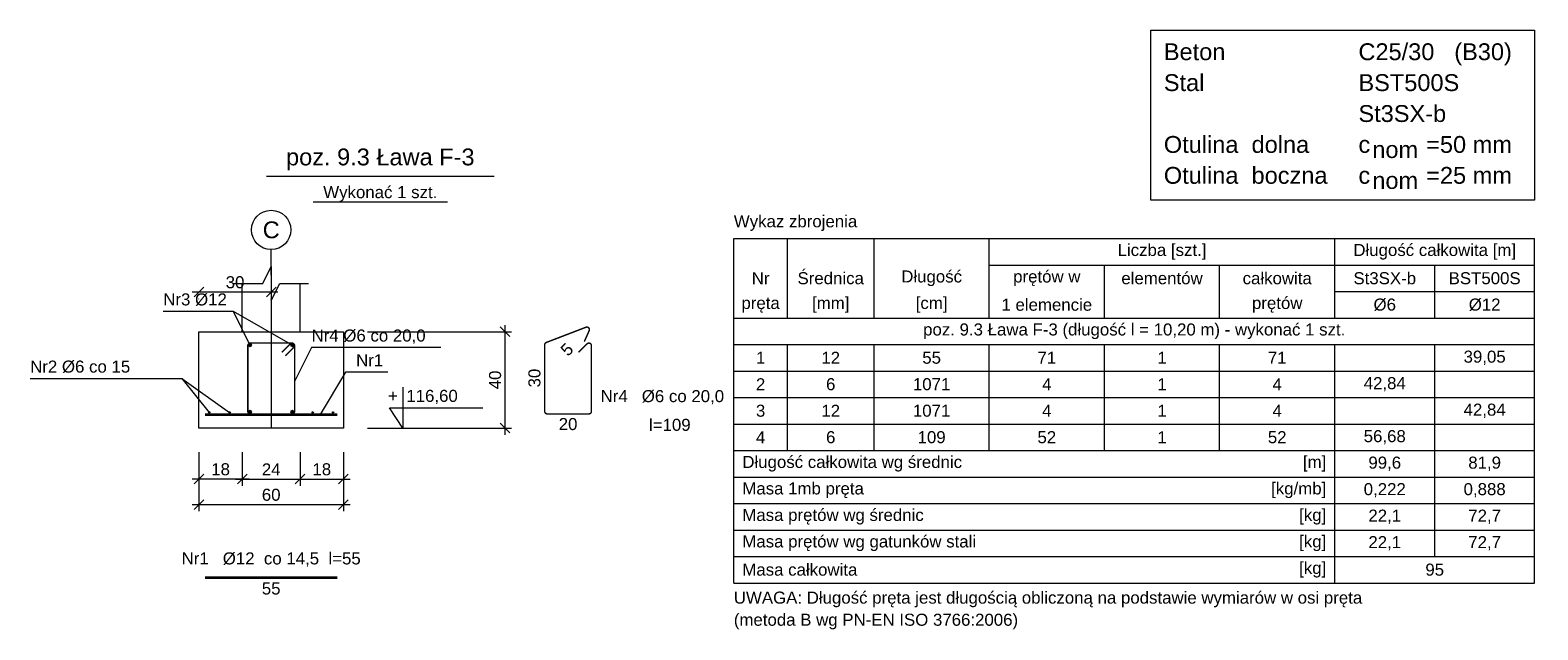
# Model space of a CAD drawing. Header units: millimetres. Extents: x 30042 to 52526, y 144 to 6858.
# Tile 3 of 28: x 31634 to 32260, y 2864 to 3113. Entities that reach past the tile are written whole.
import ezdxf

# ---------------------------------------------------------------- set-up
doc = ezdxf.new("R2010")
doc.units = ezdxf.units.MM
doc.header["$LTSCALE"] = 100
doc.linetypes.add('_DASH', pattern=[10, 8, -2])
doc.linetypes.add('_DASHDOT', pattern=[14, 8, -2, 2, -2])
doc.layers.add('sciany_wew', color=7, linetype='Continuous', lineweight=18)
doc.styles.add('SPECBUD_TXT', font='arial.ttf')
doc.dimstyles.new('SPCB_STYLE', dxfattribs={"dimtxt": 5.000001, "dimasz": 4.000001, "dimexe": 2.8, "dimexo": 10.000002, "dimgap": 1.5, "dimtad": 1, "dimdec": 0, "dimzin": 0, "dimdsep": 46, "dimtxsty": 'SPECBUD_TXT', "dimblk": 'OBLIQUE', "dimcen": 0.09, "dimdle": 2.8, "dimclrd": 256, "dimclre": 256, "dimclrt": 256, "dimadec": 0, "dimazin": 0, "dimtfac": 1, "dimtdec": 4, "dimtmove": 0, "dimatfit": 0, "dimfxl": 1, "dimtolj": 1, "dimtzin": 0, "dimarcsym": 0})

# ---------------------------------------------------------------- blocks, each defined once
blk = doc.blocks.new('_Oblique')
at = {"color": 0, "linetype": 'ByBlock', "lineweight": -2}
blk.add_line((-0.5, -0.5), (0.5, 0.5), dxfattribs=at)
blk = doc.blocks.new('*D612')
at = {"lineweight": -2, "transparency": 16777216}
for p, q in [((73.59, -175.22), (73.59, -199.76)), ((133.59, -175.22), (133.59, -199.76)), ((70.79, -196.96), (136.39, -196.96))]:
    blk.add_line(p, q, dxfattribs=at)
at = {"layer": 'Defpoints', "color": 0, "transparency": 16777216}
for p in [(73.59, -165.22), (133.59, -165.22), (133.59, -196.96)]:
    blk.add_point(p, dxfattribs=at)
at = {"lineweight": -2, "transparency": 16777216, "xscale": 4.000001, "yscale": 4.000001, "zscale": 4.000001, "rotation": 180}
blk.add_blockref('_Oblique', (73.59, -196.96), dxfattribs=at)
at = {"lineweight": -2, "transparency": 16777216, "xscale": 4.000001, "yscale": 4.000001, "zscale": 4.000001}
blk.add_blockref('_Oblique', (133.59, -196.96), dxfattribs=at)
at = {"transparency": 16777216, "insert": (103.59, -192.91), "char_height": 5, "attachment_point": 5, "style": 'SPECBUD_TXT'}
blk.add_mtext('\\A1;60', dxfattribs=at)
blk = doc.blocks.new('*D613')
at = {"lineweight": -2, "transparency": 16777216}
for p, q in [((115.59, -175.22), (115.59, -189.18)), ((133.59, -175.22), (133.59, -189.18)), ((112.79, -186.38), (136.39, -186.38))]:
    blk.add_line(p, q, dxfattribs=at)
at = {"layer": 'Defpoints', "color": 0, "transparency": 16777216}
for p in [(115.59, -165.22), (133.59, -165.22), (133.59, -186.38)]:
    blk.add_point(p, dxfattribs=at)
at = {"lineweight": -2, "transparency": 16777216, "xscale": 4.000001, "yscale": 4.000001, "zscale": 4.000001, "rotation": 180}
blk.add_blockref('_Oblique', (115.59, -186.38), dxfattribs=at)
at = {"lineweight": -2, "transparency": 16777216, "xscale": 4.000001, "yscale": 4.000001, "zscale": 4.000001}
blk.add_blockref('_Oblique', (133.59, -186.38), dxfattribs=at)
at = {"transparency": 16777216, "insert": (124.59, -182.33), "char_height": 5, "attachment_point": 5, "style": 'SPECBUD_TXT'}
blk.add_mtext('\\A1;18', dxfattribs=at)
blk = doc.blocks.new('*D614')
at = {"lineweight": -2, "transparency": 16777216}
for p, q in [((91.59, -175.22), (91.59, -189.18)), ((115.59, -175.22), (115.59, -189.18)), ((88.79, -186.38), (118.39, -186.38))]:
    blk.add_line(p, q, dxfattribs=at)
at = {"layer": 'Defpoints', "color": 0, "transparency": 16777216}
for p in [(91.59, -165.22), (115.59, -165.22), (115.59, -186.38)]:
    blk.add_point(p, dxfattribs=at)
at = {"lineweight": -2, "transparency": 16777216, "xscale": 4.000001, "yscale": 4.000001, "zscale": 4.000001, "rotation": 180}
blk.add_blockref('_Oblique', (91.59, -186.38), dxfattribs=at)
at = {"lineweight": -2, "transparency": 16777216, "xscale": 4.000001, "yscale": 4.000001, "zscale": 4.000001}
blk.add_blockref('_Oblique', (115.59, -186.38), dxfattribs=at)
at = {"transparency": 16777216, "insert": (103.59, -182.37), "char_height": 5, "attachment_point": 5, "style": 'SPECBUD_TXT'}
blk.add_mtext('\\A1;24', dxfattribs=at)
blk = doc.blocks.new('*D615')
at = {"lineweight": -2, "transparency": 16777216}
for p, q in [((73.59, -175.22), (73.59, -189.18)), ((91.59, -175.22), (91.59, -189.18)), ((94.39, -186.38), (70.79, -186.38))]:
    blk.add_line(p, q, dxfattribs=at)
at = {"layer": 'Defpoints', "color": 0, "transparency": 16777216}
for p in [(73.59, -165.22), (91.59, -165.22), (73.59, -186.38)]:
    blk.add_point(p, dxfattribs=at)
at = {"lineweight": -2, "transparency": 16777216, "xscale": 4.000001, "yscale": 4.000001, "zscale": 4.000001, "rotation": 180}
blk.add_blockref('_Oblique', (73.59, -186.38), dxfattribs=at)
at = {"lineweight": -2, "transparency": 16777216, "xscale": 4.000001, "yscale": 4.000001, "zscale": 4.000001}
blk.add_blockref('_Oblique', (91.59, -186.38), dxfattribs=at)
at = {"transparency": 16777216, "insert": (82.59, -182.33), "char_height": 5, "attachment_point": 5, "style": 'SPECBUD_TXT'}
blk.add_mtext('\\A1;18', dxfattribs=at)
blk = doc.blocks.new('*D616')
at = {"lineweight": -2, "transparency": 16777216}
for p, q in [((106.39, -108.74), (70.79, -108.74)), ((73.59, -111.69), (73.59, -111.54)), ((103.59, -111.69), (103.59, -111.54))]:
    blk.add_line(p, q, dxfattribs=at)
at = {"layer": 'Defpoints', "color": 0, "transparency": 16777216}
for p in [(73.59, -101.69), (103.59, -101.69), (73.59, -108.74)]:
    blk.add_point(p, dxfattribs=at)
at = {"lineweight": -2, "transparency": 16777216, "xscale": 4.000001, "yscale": 4.000001, "zscale": 4.000001, "rotation": 180}
blk.add_blockref('_Oblique', (73.59, -108.74), dxfattribs=at)
at = {"lineweight": -2, "transparency": 16777216, "xscale": 4.000001, "yscale": 4.000001, "zscale": 4.000001}
blk.add_blockref('_Oblique', (103.59, -108.74), dxfattribs=at)
at = {"transparency": 16777216, "insert": (88.59, -104.69), "char_height": 5, "attachment_point": 5, "style": 'SPECBUD_TXT'}
blk.add_mtext('\\A1;30', dxfattribs=at)
blk = doc.blocks.new('*D617')
at = {"lineweight": -2, "transparency": 16777216}
for p, q in [((200.6, -122.42), (200.6, -168.02)), ((143.59, -125.22), (203.4, -125.22)), ((143.59, -165.22), (203.4, -165.22))]:
    blk.add_line(p, q, dxfattribs=at)
at = {"layer": 'Defpoints', "color": 0, "transparency": 16777216}
for p in [(133.59, -125.22), (133.59, -165.22), (200.6, -165.22)]:
    blk.add_point(p, dxfattribs=at)
at = {"lineweight": -2, "transparency": 16777216, "xscale": 4.000001, "yscale": 4.000001, "zscale": 4.000001}
for p, rotation in [((200.6, -125.22), 90), ((200.6, -165.22), 270)]:
    blk.add_blockref('_Oblique', p, dxfattribs=dict(at, rotation=rotation))
at = {"transparency": 16777216, "insert": (196.55, -145.22), "char_height": 5, "attachment_point": 5, "rotation": 90, "style": 'SPECBUD_TXT'}
blk.add_mtext('\\A1;40', dxfattribs=at)
blk = doc.blocks.new('SPC_B0NCDJWB')
h = blk.add_hatch(color=256)
edge = h.paths.add_edge_path()
edge.add_arc((94.785, -130.815), 0.595, 0, 360)
h = blk.add_hatch(color=256)
edge = h.paths.add_edge_path()
edge.add_arc((112.385, -130.815), 0.595, 0, 360)
h = blk.add_hatch(color=256)
edge = h.paths.add_edge_path()
edge.add_arc((77.885, -158.715), 0.295, 0, 360)
h = blk.add_hatch(color=256)
edge = h.paths.add_edge_path()
edge.add_arc((86.335, -158.715), 0.295, 0, 360)
h = blk.add_hatch(color=256)
edge = h.paths.add_edge_path()
edge.add_arc((94.785, -158.415), 0.595, 0, 360)
h = blk.add_hatch(color=256)
edge = h.paths.add_edge_path()
edge.add_arc((112.385, -158.415), 0.595, 0, 360)
h = blk.add_hatch(color=256)
edge = h.paths.add_edge_path()
edge.add_arc((120.835, -158.715), 0.295, 0, 360)
h = blk.add_hatch(color=256)
edge = h.paths.add_edge_path()
edge.add_arc((129.285, -158.715), 0.295, 0, 360)
for p, q in [((101.63, -60.68), (196.14, -60.68)), ((121.03, -71.26), (176.73, -71.26)), ((295.64, -86.53), (628.06, -86.53)), ((295.64, -229.53), (295.64, -86.53)), ((317.89, -119.53), (317.89, -86.53)), ((353.84, -119.53), (353.84, -86.53)), ((401.66, -119.53), (401.66, -86.53)), ((545.12, -119.53), (545.12, -86.53)), ((628.06, -229.53), (628.06, -86.53)), ((103.59, -101.69), (103.59, -91.11)), ((401.66, -97.53), (628.06, -97.53)), ((449.48, -119.53), (449.48, -97.53)), ((497.3, -119.53), (497.3, -97.53)), ((586.59, -119.53), (586.59, -97.53)), ((545.12, -108.53), (628.06, -108.53)), ((295.64, -119.53), (628.06, -119.53)), ((295.64, -130.53), (628.06, -130.53)), ((317.89, -174.53), (317.89, -130.53)), ((353.84, -174.53), (353.84, -130.53)), ((401.66, -174.53), (401.66, -130.53)), ((449.48, -174.53), (449.48, -130.53)), ((497.3, -174.53), (497.3, -130.53)), ((545.12, -229.53), (545.12, -130.53)), ((586.59, -218.53), (586.59, -130.53)), ((295.64, -141.53), (628.06, -141.53)), ((295.64, -152.53), (628.06, -152.53)), ((151.23, -165.22), (175.91, -165.22)), ((295.64, -163.53), (628.06, -163.53)), ((295.64, -174.53), (628.06, -174.53)), ((295.64, -185.53), (628.06, -185.53)), ((295.64, -196.53), (628.06, -196.53)), ((295.64, -207.53), (628.06, -207.53)), ((295.64, -218.53), (628.06, -218.53)), ((295.64, -229.53), (628.06, -229.53))]:
    blk.add_line(p, q)
at = {"linetype": '_DASH'}
for p, q in [((91.59, -125.22), (91.59, -105.22)), ((115.59, -125.22), (115.59, -105.22))]:
    blk.add_line(p, q, dxfattribs=at)
at = {"linetype": '_DASHDOT'}
blk.add_line((103.59, -101.69), (103.59, -165.22), dxfattribs=at)
blk.add_lwpolyline([(468.71, 0), (628.06, 0), (628.06, -70.53), (468.71, -70.53)], close=True)
for points in [[(88.06, -105.22), (100.06, -105.22), (103.59, -98.17), (103.59, -112.27), (107.12, -105.22), (119.12, -105.22)], [(58.79, -116.71), (87.74, -116.71), (94.79, -130.82)], [(58.79, -116.71), (87.74, -116.71), (112.39, -130.82)], [(73.59, -165.22), (73.59, -125.22), (103.59, -125.22), (133.59, -125.22), (133.59, -165.22), (73.59, -165.22)], [(173.95, -131.71), (120.34, -131.71), (113.29, -145.82)], [(152.07, -141.99), (134.44, -141.99), (123.86, -159.62)], [(3.53, -144.61), (66.54, -144.61), (77.89, -158.72)], [(3.53, -144.61), (66.54, -144.61), (86.34, -158.72)], [(158.28, -148.29), (158.28, -165.22), (152.64, -156.76), (191.51, -156.76)]]:
    blk.add_lwpolyline(points)
at = {"const_width": 0.6}
for points in [[(231.2, -133.76), (234.74, -130.23, -0.666979), (236.53, -130.97), (236.53, -158.27, -0.412819), (235.48, -159.32), (218.18, -159.32, -0.412819), (217.13, -158.27), (217.13, -130.64, -0.299984), (217.8, -129.66), (234.26, -123.34, -0.660672), (235.6, -124.75), (233.56, -129.32)], [(107.96, -133.76), (111.5, -130.23, -0.666979), (113.29, -130.97), (113.29, -158.27, -0.412819), (112.24, -159.32), (94.94, -159.32, -0.412819), (93.89, -158.27), (93.89, -130.97, -0.412814), (94.94, -129.92), (112.24, -129.92, -0.666974), (112.98, -131.71), (109.45, -135.25)]]:
    blk.add_lwpolyline(points, format="xyb", dxfattribs=at)
at = {"const_width": 1.2}
for points in [[(76.09, -159.62), (131.09, -159.62)], [(76.09, -227.29), (131.09, -227.29)]]:
    blk.add_lwpolyline(points, dxfattribs=at)
for centre, radius in [((103.585, -82.945), 8.155), ((94.785, -130.815), 0.595), ((112.385, -130.815), 0.595), ((77.885, -158.715), 0.295), ((86.335, -158.715), 0.295), ((94.785, -158.415), 0.595), ((112.385, -158.415), 0.595), ((120.835, -158.715), 0.295), ((129.285, -158.715), 0.295)]:
    blk.add_circle(centre, radius)
at = {"style": 'SPECBUD_TXT'}
for s, insert, char_height, attachment_point in [('  Beton', (468.71, -5.459275), 7, 1), ('C25/30', (554.93, -5.459275), 7, 1), (' (B30)', (591.99, -5.459275), 7, 1), ('  Stal', (468.71, -18.289275), 7, 1), ('BST500S', (554.93, -18.289275), 7, 1), ('St3SX-b', (554.93, -31.119275), 7, 1), ('  Otulina  dolna', (468.71, -43.949275), 7, 1), ('poz. 9.3 Ława F-3', (148.88, -58.25), 7, 8), ('c', (554.93, -43.949275), 7, 1), ('nom', (560.69, -46.079275), 7, 1), ('=50 mm', (583.05, -43.949275), 7, 1), ('  Otulina  boczna', (468.71, -56.779275), 7, 1), ('c', (554.93, -56.779275), 7, 1), ('nom', (560.69, -58.909275), 7, 1), ('=25 mm', (583.05, -56.779275), 7, 1), ('Wykonać 1 szt.', (148.88, -71.26), 5, 8), ('C', (103.59, -82.95), 7, 5), ('Wykaz zbrojenia', (295.64, -80.11), 5, 4), ('Liczba [szt.]', (473.39, -92.02), 5, 5), ('Długość całkowita [m]', (586.59, -92.02), 5, 5), ('Nr', (306.76, -103.02), 5, 5), ('Średnica', (335.86, -103.02), 5, 5), ('Długość', (377.75, -103.02), 5, 5), ('prętów w', (425.57, -103.02), 5, 5), ('elementów', (473.39, -103.02), 5, 5), ('całkowita', (521.21, -103.02), 5, 5), ('St3SX-b', (565.85, -103.02), 5, 5), ('BST500S', (607.32, -103.02), 5, 5), ('Nr3 %%C12', (58.79, -109.28), 5, 1), ('pręta', (306.76, -114.02), 5, 5), ('[mm]', (335.86, -114.02), 5, 5), ('[cm]', (377.75, -114.02), 5, 5), ('1 elemencie', (425.57, -114.02), 5, 5), ('prętów', (521.21, -114.02), 5, 5), ('%%C6', (565.85, -114.02), 5, 5), ('%%C12', (607.32, -114.02), 5, 5), ('Nr4 %%C6 co 20,0', (120.34, -124.28), 5, 1), ('poz. 9.3 Ława F-3 (długość l = 10,20 m) - wykonać 1 szt.', (461.85, -125.02), 5, 5), ('Nr2 %%C6 co 15', (3.53, -137.18), 5, 1), ('Nr1', (138.84, -134.56), 5, 1), ('1', (306.76, -136.02), 5, 5), ('12', (335.86, -136.02), 5, 5), ('55', (377.75, -136.02), 5, 5), ('71', (425.57, -136.02), 5, 5), ('1', (473.39, -136.02), 5, 5), ('71', (521.21, -136.02), 5, 5), ('39,05', (607.32, -136.02), 5, 5), ('2', (306.76, -147.02), 5, 5), ('6', (335.86, -147.02), 5, 5), ('1071', (377.75, -147.02), 5, 5), ('4', (425.57, -147.02), 5, 5), ('1', (473.39, -147.02), 5, 5), ('4', (521.21, -147.02), 5, 5), ('42,84', (565.85, -147.02), 5, 5), ('+', (152.08, -149.33), 5, 1), ('116,60', (159.69, -149.33), 5, 1), ('Nr4   %%C6 co 20,0', (240.36, -149.44), 5, 1), ('3', (306.76, -158.02), 5, 5), ('12', (335.86, -158.02), 5, 5), ('1071', (377.75, -158.02), 5, 5), ('4', (425.57, -158.02), 5, 5), ('1', (473.39, -158.02), 5, 5), ('4', (521.21, -158.02), 5, 5), ('42,84', (607.32, -158.02), 5, 5), ('20', (226.83, -161.03), 5, 2), ('l=109', (260.43, -161.36), 5, 1), ('4', (306.76, -169.02), 5, 5), ('6', (335.86, -169.02), 5, 5), ('109', (377.75, -169.02), 5, 5), ('52', (425.57, -169.02), 5, 5), ('1', (473.39, -169.02), 5, 5), ('52', (521.21, -169.02), 5, 5), ('56,68', (565.85, -169.02), 5, 5), ('Długość całkowita wg średnic', (299.17, -180.02), 5, 4), ('[m]', (541.59, -180.02), 5, 6), ('99,6', (565.85, -180.02), 5, 5), ('81,9', (607.32, -180.02), 5, 5), ('Masa 1mb pręta', (299.17, -191.02), 5, 4), ('[kg/mb]', (541.59, -191.02), 5, 6), ('0,222', (565.85, -191.02), 5, 5), ('0,888', (607.32, -191.02), 5, 5), ('Masa prętów wg średnic', (299.17, -202.02), 5, 4), ('[kg]', (541.59, -202.02), 5, 6), ('22,1', (565.85, -202.02), 5, 5), ('72,7', (607.32, -202.02), 5, 5), ('Masa prętów wg gatunków stali', (299.17, -213.02), 5, 4), ('[kg]', (541.59, -213.02), 5, 6), ('22,1', (565.85, -213.02), 5, 5), ('72,7', (607.32, -213.02), 5, 5), ('Nr1   %%C12  co 14,5  l=55', (103.59, -216.81), 5, 2), ('Masa całkowita', (299.17, -224.02), 5, 4), ('[kg]', (541.59, -224.02), 5, 6), ('95', (586.59, -224.02), 5, 5), ('55', (103.59, -229.3), 5, 2), ('UWAGA: Długość pręta jest długością obliczoną na podstawie wymiarów w osi pręta ', (295.64, -233.1), 5, 1), ('(metoda B wg PN-EN ISO 3766:2006)', (295.64, -242.27), 5, 1)]:
    blk.add_mtext(s, dxfattribs=dict(at, insert=insert, char_height=char_height, attachment_point=attachment_point))
at = {"char_height": 5, "attachment_point": 8, "style": 'SPECBUD_TXT'}
for s, insert, rotation in [('5', (228.16, -134.38), 45), ('30', (215.42, -144.45), 90)]:
    blk.add_mtext(s, dxfattribs=dict(at, insert=insert, rotation=rotation))
for base, p1, p2, picture, middle in [((73.59, -108.74), (103.59, -101.69), (73.59, -101.69), '*D616', (88.59, -104.685429)), ((133.59, -196.96), (73.59, -165.22), (133.59, -165.22), '*D612', (103.59, -192.907135)), ((73.59, -186.38), (91.59, -165.22), (73.59, -165.22), '*D615', (82.59, -182.327135)), ((115.59, -186.38), (91.59, -165.22), (115.59, -165.22), '*D614', (103.59, -182.369768)), ((133.59, -186.38), (115.59, -165.22), (133.59, -165.22), '*D613', (124.59, -182.327135))]:
    dim = blk.add_linear_dim(base=base, p1=p1, p2=p2, dimstyle='SPCB_STYLE')
    dim.commit()
    dim.dimension.update_dxf_attribs({"geometry": picture, "text_midpoint": middle})
dim = blk.add_linear_dim(base=(200.6, -165.22), p1=(133.59, -125.22), p2=(133.59, -165.22), angle=90, dimstyle='SPCB_STYLE')
dim.commit()
dim.dimension.update_dxf_attribs({"geometry": '*D617', "text_midpoint": (196.547135, -145.22)})

msp = doc.modelspace()

# ---------------------------------------------------------------- block references
at = {"layer": 'sciany_wew'}
msp.add_blockref('SPC_B0NCDJWB', (31630.42, 3113.41), dxfattribs=at)

doc.saveas('drawing.dxf')
